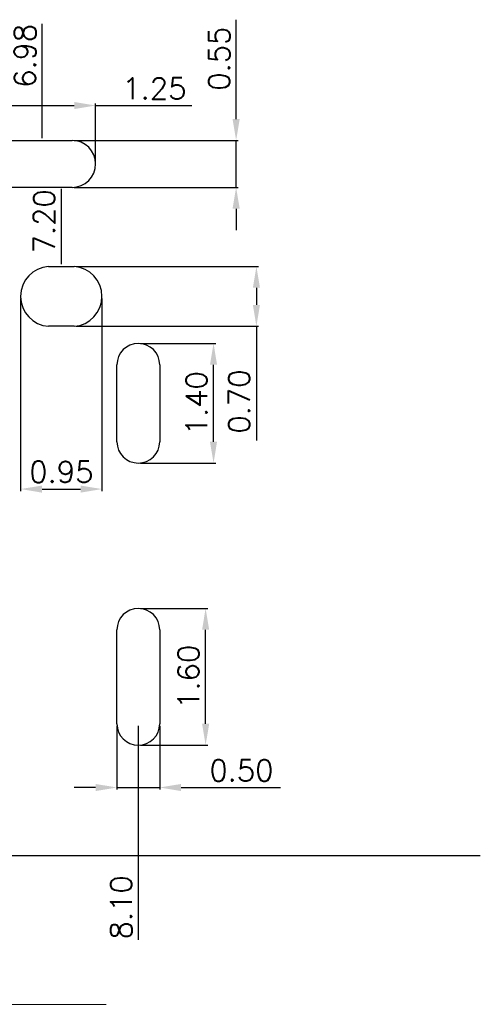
# Model space of a CAD drawing. Header units: millimetres. Extents: x 1290 to 1596, y 426 to 892.
# Tile 8 of 41: x 1328.94 to 1334.33, y 443.75 to 455.27. Entities that reach past the tile are written whole.
import ezdxf

# ---------------------------------------------------------------- set-up
doc = ezdxf.new("R2010")
doc.units = ezdxf.units.MM
doc.layers.get('0').update_dxf_attribs({"lineweight": 20})
doc.layers.add('DIM', color=3, linetype='Continuous', lineweight=18)
doc.layers.add('DIM 标注', color=3, linetype='Continuous', lineweight=9)
doc.styles.add('ROMANS', font='romans.shx')
doc.dimstyles.new('DIM', dxfattribs={"dimscale": 0.25, "dimtxt": 2, "dimasz": 2, "dimexe": 0.6, "dimexo": 0.6, "dimgap": 0.3, "dimtad": 1, "dimzin": 1, "dimdsep": 46, "dimtxsty": 'ROMANS', "dimcen": 1, "dimclrd": 3, "dimclre": 3, "dimclrt": 3, "dimadec": 0, "dimazin": 0, "dimtp": 0.001, "dimtm": 0.001, "dimtfac": 0.65, "dimtmove": 0, "dimatfit": 3, "dimfxl": 0.5, "dimtolj": 1, "dimarcsym": 0})

# ---------------------------------------------------------------- blocks, each defined once
blk = doc.blocks.new('*D139')
at = {"layer": 'Defpoints', "color": 0, "transparency": 16777216}
for p in [(1329.426, 452.456), (1329.426, 452.384), (1322.226, 452.034)]:
    blk.add_point(p, dxfattribs=at)
at = {"layer": 'DIM 标注', "color": 3, "lineweight": -2, "transparency": 16777216}
blk.add_line((1329.426, 452.409), (1329.426, 453.293), dxfattribs=at)
at = {"layer": 'DIM 标注', "color": 3, "transparency": 16777216, "insert": (1329.226, 452.912), "char_height": 0.25, "attachment_point": 5, "rotation": 90, "style": 'ROMANS'}
blk.add_mtext('\\A1;7.20', dxfattribs=at)
blk = doc.blocks.new('*D146')
at = {"layer": 'Defpoints', "color": 0, "transparency": 16777216}
for p in [(1330.326, 448.384), (1331.113, 448.384), (1330.326, 446.784)]:
    blk.add_point(p, dxfattribs=at)
at = {"layer": 'DIM 标注', "color": 3, "lineweight": -2, "transparency": 16777216}
for p, q in [((1330.351, 448.384), (1331.138, 448.384)), ((1331.113, 447.034), (1331.113, 448.134)), ((1330.351, 446.784), (1331.138, 446.784))]:
    blk.add_line(p, q, dxfattribs=at)
at = {"layer": 'DIM 标注', "color": 3, "transparency": 16777216}
for points in [[(1331.072, 448.134), (1331.155, 448.134), (1331.113, 448.384)], [(1331.072, 447.034), (1331.155, 447.034), (1331.113, 446.784)]]:
    blk.add_solid(points, dxfattribs=at)
at = {"layer": 'DIM 标注', "color": 3, "transparency": 16777216, "insert": (1330.913, 447.584), "char_height": 0.25, "attachment_point": 5, "rotation": 90, "style": 'ROMANS'}
blk.add_mtext('\\A1;1.60', dxfattribs=at)
blk = doc.blocks.new('*D147')
at = {"layer": 'Defpoints', "color": 0, "transparency": 16777216}
for p in [(1330.076, 447.034), (1330.576, 447.034), (1330.576, 446.289)]:
    blk.add_point(p, dxfattribs=at)
at = {"layer": 'DIM 标注', "color": 3, "lineweight": -2, "transparency": 16777216}
for p, q in [((1330.076, 447.009), (1330.076, 446.264)), ((1330.576, 447.009), (1330.576, 446.264)), ((1329.826, 446.289), (1329.576, 446.289)), ((1330.076, 446.289), (1330.576, 446.289)), ((1330.826, 446.289), (1331.988, 446.289))]:
    blk.add_line(p, q, dxfattribs=at)
at = {"layer": 'DIM 标注', "color": 3, "transparency": 16777216}
for points in [[(1329.826, 446.33), (1329.826, 446.247), (1330.076, 446.289)], [(1330.826, 446.33), (1330.826, 446.247), (1330.576, 446.289)]]:
    blk.add_solid(points, dxfattribs=at)
at = {"layer": 'DIM 标注', "color": 3, "transparency": 16777216, "insert": (1331.532, 446.489), "char_height": 0.25, "attachment_point": 5, "style": 'ROMANS'}
blk.add_mtext('\\A1;0.50', dxfattribs=at)
blk = doc.blocks.new('*D148')
at = {"layer": 'Defpoints', "color": 0, "transparency": 16777216}
for p in [(1330.326, 451.484), (1331.206, 451.484), (1330.326, 450.084)]:
    blk.add_point(p, dxfattribs=at)
at = {"layer": 'DIM 标注', "color": 3, "lineweight": -2, "transparency": 16777216}
for p, q in [((1330.351, 451.484), (1331.231, 451.484)), ((1331.206, 450.334), (1331.206, 451.234)), ((1330.351, 450.084), (1331.231, 450.084))]:
    blk.add_line(p, q, dxfattribs=at)
at = {"layer": 'DIM 标注', "color": 3, "transparency": 16777216}
for points in [[(1331.164, 451.234), (1331.247, 451.234), (1331.206, 451.484)], [(1331.164, 450.334), (1331.247, 450.334), (1331.206, 450.084)]]:
    blk.add_solid(points, dxfattribs=at)
at = {"layer": 'DIM 标注', "color": 3, "transparency": 16777216, "insert": (1331.006, 450.784), "char_height": 0.25, "attachment_point": 5, "rotation": 90, "style": 'ROMANS'}
blk.add_mtext('\\A1;1.40', dxfattribs=at)
blk = doc.blocks.new('*D149')
at = {"layer": 'Defpoints', "color": 0, "transparency": 16777216}
for p in [(1329.576, 452.384), (1331.707, 452.384), (1329.576, 451.684)]:
    blk.add_point(p, dxfattribs=at)
at = {"layer": 'DIM 标注', "color": 3, "lineweight": -2, "transparency": 16777216}
for p, q in [((1329.601, 452.384), (1331.732, 452.384)), ((1331.707, 452.134), (1331.707, 451.934)), ((1329.601, 451.684), (1331.732, 451.684)), ((1331.707, 451.684), (1331.707, 450.348))]:
    blk.add_line(p, q, dxfattribs=at)
at = {"layer": 'DIM 标注', "color": 3, "transparency": 16777216}
for points in [[(1331.666, 452.134), (1331.749, 452.134), (1331.707, 452.384)], [(1331.666, 451.934), (1331.749, 451.934), (1331.707, 451.684)]]:
    blk.add_solid(points, dxfattribs=at)
at = {"layer": 'DIM 标注', "color": 3, "transparency": 16777216, "insert": (1331.507, 450.804), "char_height": 0.25, "attachment_point": 5, "rotation": 90, "style": 'ROMANS'}
blk.add_mtext('\\A1;0.70', dxfattribs=at)
blk = doc.blocks.new('*D150')
at = {"layer": 'Defpoints', "color": 0, "transparency": 16777216}
for p in [(1328.95, 452.035), (1329.901, 452.034), (1329.901, 449.78)]:
    blk.add_point(p, dxfattribs=at)
at = {"layer": 'DIM 标注', "color": 3, "lineweight": -2, "transparency": 16777216}
for p, q in [((1328.95, 452.01), (1328.95, 449.755)), ((1329.901, 452.009), (1329.901, 449.755)), ((1329.2, 449.78), (1329.651, 449.78))]:
    blk.add_line(p, q, dxfattribs=at)
at = {"layer": 'DIM 标注', "color": 3, "transparency": 16777216}
for points in [[(1329.2, 449.821), (1329.2, 449.738), (1328.95, 449.78)], [(1329.651, 449.821), (1329.651, 449.738), (1329.901, 449.78)]]:
    blk.add_solid(points, dxfattribs=at)
at = {"layer": 'DIM 标注', "color": 3, "transparency": 16777216, "insert": (1329.426, 449.98), "char_height": 0.25, "attachment_point": 5, "style": 'ROMANS'}
blk.add_mtext('\\A1;0.95', dxfattribs=at)
blk = doc.blocks.new('*D153')
at = {"layer": 'Defpoints', "color": 0, "transparency": 16777216}
for p in [(1329.826, 454.267), (1328.576, 453.584), (1329.826, 453.584)]:
    blk.add_point(p, dxfattribs=at)
at = {"layer": 'DIM 标注', "color": 3, "lineweight": -2, "transparency": 16777216}
for p, q in [((1328.576, 453.609), (1328.576, 454.292)), ((1329.826, 453.609), (1329.826, 454.292)), ((1328.826, 454.267), (1329.576, 454.267)), ((1329.826, 454.267), (1330.952, 454.267))]:
    blk.add_line(p, q, dxfattribs=at)
at = {"layer": 'DIM 标注', "color": 3, "transparency": 16777216}
for points in [[(1328.826, 454.308), (1328.826, 454.225), (1328.576, 454.267)], [(1329.576, 454.308), (1329.576, 454.225), (1329.826, 454.267)]]:
    blk.add_solid(points, dxfattribs=at)
at = {"layer": 'DIM 标注', "color": 3, "transparency": 16777216, "insert": (1330.514, 454.467), "char_height": 0.25, "attachment_point": 5, "style": 'ROMANS'}
blk.add_mtext('\\A1;1.25', dxfattribs=at)
blk = doc.blocks.new('*D154')
at = {"layer": 'Defpoints', "color": 0, "transparency": 16777216}
for p in [(1329.201, 454.398), (1329.201, 453.859), (1322.226, 452.034)]:
    blk.add_point(p, dxfattribs=at)
at = {"layer": 'DIM 标注', "color": 3, "lineweight": -2, "transparency": 16777216}
blk.add_line((1329.201, 453.884), (1329.201, 455.223), dxfattribs=at)
at = {"layer": 'DIM 标注', "color": 3, "transparency": 16777216, "insert": (1329.001, 454.848), "char_height": 0.25, "attachment_point": 5, "rotation": 90, "style": 'ROMANS'}
blk.add_mtext('\\A1;6.98', dxfattribs=at)
blk = doc.blocks.new('*D179')
at = {"layer": 'Defpoints', "color": 0, "transparency": 16777216}
for p in [(1329.551, 453.859), (1331.47, 453.859), (1329.551, 453.309)]:
    blk.add_point(p, dxfattribs=at)
at = {"layer": 'DIM 标注', "color": 3, "lineweight": -2, "transparency": 16777216}
for p, q in [((1331.47, 454.109), (1331.47, 455.271)), ((1329.576, 453.859), (1331.495, 453.859)), ((1331.47, 453.309), (1331.47, 453.859)), ((1329.576, 453.309), (1331.495, 453.309)), ((1331.47, 453.059), (1331.47, 452.809))]:
    blk.add_line(p, q, dxfattribs=at)
at = {"layer": 'DIM 标注', "color": 3, "transparency": 16777216}
for points in [[(1331.428, 454.109), (1331.512, 454.109), (1331.47, 453.859)], [(1331.428, 453.059), (1331.512, 453.059), (1331.47, 453.309)]]:
    blk.add_solid(points, dxfattribs=at)
at = {"layer": 'DIM 标注', "color": 3, "transparency": 16777216, "insert": (1331.27, 454.815), "char_height": 0.25, "attachment_point": 5, "rotation": 90, "style": 'ROMANS'}
blk.add_mtext('\\A1;0.55', dxfattribs=at)
blk = doc.blocks.new('*D180')
at = {"layer": 'Defpoints', "color": 0, "transparency": 16777216}
for p in [(1322.226, 452.034), (1330.326, 447.034), (1330.326, 445.343)]:
    blk.add_point(p, dxfattribs=at)
at = {"layer": 'DIM 标注', "color": 3, "lineweight": -2, "transparency": 16777216}
blk.add_line((1330.326, 447.009), (1330.326, 444.506), dxfattribs=at)
at = {"layer": 'DIM 标注', "color": 3, "transparency": 16777216, "insert": (1330.126, 444.887), "char_height": 0.25, "attachment_point": 5, "rotation": 90, "style": 'ROMANS'}
blk.add_mtext('\\A1;8.10', dxfattribs=at)

msp = doc.modelspace()

# ---------------------------------------------------------------- linework, layer by layer
at = {"color": 7, "linetype": 'Continuous', "lineweight": 25}
for p, q in [((1328.851, 453.859), (1329.551, 453.859)), ((1329.551, 453.309), (1328.851, 453.309)), ((1329.276, 452.384), (1329.576, 452.384)), ((1329.576, 451.684), (1329.276, 451.684)), ((1330.076, 450.334), (1330.076, 451.234)), ((1330.576, 451.234), (1330.576, 450.334)), ((1330.076, 447.034), (1330.076, 448.134)), ((1330.576, 448.134), (1330.576, 447.034)), ((1334.326, 445.49), (1317.326, 445.49))]:
    msp.add_line(p, q, dxfattribs=at)
for centre, radius, start, end in [((1329.551, 453.584), 0.275, 270, 90), ((1329.301, 452.034), 0.351, 94.1624, 265.8376), ((1329.55, 452.034), 0.351, 274.1624, 85.8376), ((1330.326, 451.234), 0.25, 0, 180), ((1330.326, 450.334), 0.25, 180, 0), ((1330.326, 448.134), 0.25, 0, 180), ((1330.326, 447.034), 0.25, 180, 0)]:
    msp.add_arc(centre, radius, start, end, dxfattribs=at)
at = {"layer": 'DIM'}
msp.add_line((1321.644, 443.752), (1329.951, 443.752), dxfattribs=at)

# ---------------------------------------------------------------- dimensions: what is measured, and where the dimension line sits
at = {"layer": 'DIM 标注', "color": 3}
for feature_location, offset, origin, override, picture, middle in [((1329.200659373, 453.858852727), (0, 0.538782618), (1322.225659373, 452.033852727), {"dimtxt": 1, "dimasz": 1, "dimexe": 0.1, "dimexo": 0.1}, '*D154', (1329.000659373, 454.847635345)), ((1329.426, 452.384), (0, 0.073), (1322.226, 452.034), {"dimtxt": 1, "dimasz": 1.9995, "dimexe": 0.1, "dimexo": 0.1}, '*D139', (1329.226, 452.912)), ((1330.326, 447.034), (0, -1.691), (1322.226, 452.034), {"dimtxt": 1, "dimasz": 1, "dimexe": 0.1, "dimexo": 0.1}, '*D180', (1330.126, 444.887))]:
    dim = msp.add_ordinate_dim(feature_location=feature_location, offset=offset, dtype=1, origin=origin, dimstyle='DIM', override=override, dxfattribs=at)
    dim.commit()
    dim.dimension.update_dxf_attribs({"geometry": picture, "text_midpoint": middle})
for base, p1, p2, picture, middle in [((1331.47, 453.859), (1329.551, 453.309), (1329.551, 453.859), '*D179', (1331.27, 454.815)), ((1331.206, 451.484), (1330.326, 450.084), (1330.326, 451.484), '*D148', (1331.006, 450.784)), ((1331.113, 448.384), (1330.326, 446.784), (1330.326, 448.384), '*D146', (1330.913, 447.584))]:
    dim = msp.add_linear_dim(base=base, p1=p1, p2=p2, angle=90, dimstyle='DIM', override={"dimtxt": 1, "dimasz": 1, "dimexe": 0.1, "dimexo": 0.1}, dxfattribs=at)
    dim.commit()
    dim.dimension.update_dxf_attribs({"geometry": picture, "text_midpoint": middle})
dim = msp.add_linear_dim(base=(1329.826, 454.267), p1=(1328.576, 453.584), p2=(1329.826, 453.584), dimstyle='DIM', override={"dimtxt": 1, "dimasz": 1, "dimexe": 0.1, "dimexo": 0.1}, dxfattribs=at)
dim.commit()
dim.dimension.update_dxf_attribs({"geometry": '*D153', "text_midpoint": (1330.514, 454.267), "dimtype": 160})
dim = msp.add_linear_dim(base=(1331.707, 452.384), p1=(1329.576, 451.684), p2=(1329.576, 452.384), angle=90, dimstyle='DIM', override={"dimtxt": 1, "dimasz": 1, "dimexe": 0.1, "dimexo": 0.1}, dxfattribs=at)
dim.commit()
dim.dimension.update_dxf_attribs({"geometry": '*D149', "text_midpoint": (1331.707, 450.804), "dimtype": 160})
for base, p1, p2, picture, middle in [((1329.901, 449.78), (1328.95, 452.035), (1329.901, 452.034), '*D150', (1329.426, 449.98)), ((1330.576, 446.289), (1330.076, 447.034), (1330.576, 447.034), '*D147', (1331.532, 446.489))]:
    dim = msp.add_linear_dim(base=base, p1=p1, p2=p2, dimstyle='DIM', override={"dimtxt": 1, "dimasz": 1, "dimexe": 0.1, "dimexo": 0.1}, dxfattribs=at)
    dim.commit()
    dim.dimension.update_dxf_attribs({"geometry": picture, "text_midpoint": middle})

doc.saveas('drawing.dxf')
